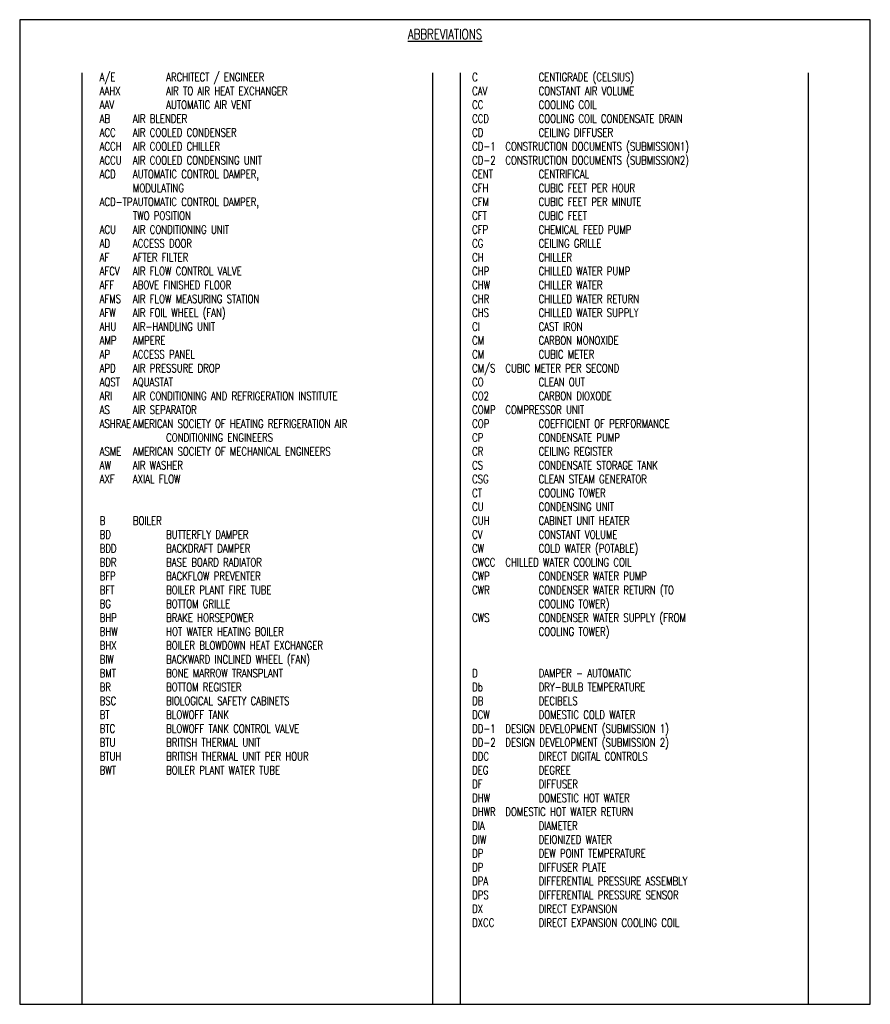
# Model space of a CAD drawing. Header units: inches. Extents: x -0.49 to 7.5, y -1.25 to 8.
import ezdxf

# ---------------------------------------------------------------- set-up
doc = ezdxf.new("R2010")
doc.units = ezdxf.units.IN
doc.header["$MEASUREMENT"] = 0
doc.layers.get('Defpoints').update_dxf_attribs({"color": 2})
doc.layers.add('M-DETL-TEXT', color=2, linetype='Continuous')
doc.styles.add('Romans', font='romans.shx', dxfattribs={"width": 0.75})

msp = doc.modelspace()

# ---------------------------------------------------------------- linework, layer by layer
at = {"layer": 'Defpoints', "color": 8}
for p, q in [((0.0911, 7.5), (0.0911, -1.25)), ((3.386, 7.5), (3.386, -1.25)), ((3.645, 7.5), (3.645, -1.25)), ((6.9157, 7.5), (6.9157, -1.25))]:
    msp.add_line(p, q, dxfattribs=at)
at = {"layer": 'Defpoints'}
msp.add_lwpolyline([(-0.4932, -1.25), (7.5, -1.25), (7.5, 8), (-0.4932, 8)], close=True, dxfattribs=at)

# ---------------------------------------------------------------- texts
at = {"layer": 'M-DETL-TEXT', "style": 'Romans'}
for s, insert, char_height, width, attachment_point in [('{\\LABBREVIATIONS}', (3.5034, 7.9106), 0.09375, 7.993249, 2), ('A/E^I^IARCHITECT / ENGINEER\\PAAHX^I^IAIR TO AIR HEAT EXCHANGER\\PAAV^I^IAUTOMATIC AIR VENT\\P\\pi-0.625,l0.625;AB^IAIR BLENDER\\PACC^IAIR COOLED CONDENSER\\PACCH^IAIR COOLED CHILLER\\PACCU^IAIR COOLED CONDENSING UNIT\\PACD^IAUTOMATIC CONTROL DAMPER,\\P^IMODULATING\\PACD-TP^IAUTOMATIC CONTROL DAMPER,\\P^ITWO POSITION\\PACU^IAIR CONDITIONING UNIT\\PAD^IACCESS DOOR\\PAF^IAFTER FILTER\\PAFCV^IAIR FLOW CONTROL VALVE\\PAFF ^IABOVE FINISHED FLOOR\\PAFMS^IAIR FLOW MEASURING STATION\\PAFW^IAIR FOIL WHEEL (FAN)\\PAHU^IAIR-HANDLING UNIT\\PAMP^IAMPERE\\PAP^IACCESS PANEL\\PAPD^IAIR PRESSURE DROP\\PAQST^IAQUASTAT\\PARI^IAIR CONDITIONING AND REFRIGERATION INSTITUTE\\PAS^IAIR SEPARATOR\\PASHRAE^IAMERICAN SOCIETY OF HEATING REFRIGERATION AIR \\P\\pt0.625;          ^ICONDITIONING ENGINEERS\\P\\ptz;ASME^IAMERICAN SOCIETY OF MECHANICAL ENGINEERS\\PAW^IAIR WASHER\\PAXF^IAXIAL FLOW\\P\\P\\PB^IBOILER\\P\\pi0,l0;BD^I^IBUTTERFLY DAMPER\\PBDD^I^IBACKDRAFT DAMPER\\PBDR^I^IBASE BOARD RADIATOR\\PBFP^I^IBACKFLOW PREVENTER\\PBFT^I^IBOILER PLANT FIRE TUBE\\PBG^I^IBOTTOM GRILLE\\PBHP^I^IBRAKE HORSEPOWER\\PBHW^I^IHOT WATER HEATING BOILER\\PBHX^I^IBOILER BLOWDOWN HEAT EXCHANGER\\PBIW^I^IBACKWARD INCLINED WHEEL (FAN)\\PBMT^I^IBONE MARROW TRANSPLANT\\PBR^I^IBOTTOM REGISTER\\PBSC^I^IBIOLOGICAL SAFETY CABINETS\\PBT^I^IBLOWOFF TANK\\PBTC^I^IBLOWOFF TANK CONTROL VALVE\\PBTU^I^IBRITISH THERMAL UNIT\\PBTUH^I^IBRITISH THERMAL UNIT PER HOUR\\PBWT^I^IBOILER PLANT WATER TUBE', (0.2583, 7.5), 0.078125, 4.210344, 1), ('C^I^ICENTIGRADE (CELSIUS)\\PCAV^I^ICONSTANT AIR VOLUME\\PCC^I^ICOOLING COIL\\PCCD^I^ICOOLING COIL CONDENSATE DRAIN\\PCD^I^ICEILING DIFFUSER\\P\\pi-0.625,l0.625;CD-1^ICONSTRUCTION DOCUMENTS (SUBMISSION1)\\PCD-2^ICONSTRUCTION DOCUMENTS (SUBMISSION2)\\P\\pi0,l0;CENT^I^ICENTRIFICAL\\PCFH^I^ICUBIC FEET PER HOUR\\PCFM^I^ICUBIC FEET PER MINUTE\\PCFT^I^ICUBIC FEET\\PCFP^I^ICHEMICAL FEED PUMP\\PCG^I^ICEILING GRILLE\\PCH^I^ICHILLER\\PCHP^I^ICHILLED WATER PUMP\\PCHW^I^ICHILLER WATER\\PCHR^I^ICHILLED WATER RETURN \\PCHS^I^ICHILLED WATER SUPPLY \\PCI^I^ICAST IRON\\PCM^I^ICARBON MONOXIDE \\PCM^I^ICUBIC METER\\P\\pi-0.625,l0.625;CM/S^ICUBIC METER PER SECOND\\P\\pi0,l0;CO^I^ICLEAN OUT\\PCO2^I^ICARBON DIOXODE\\P\\pi-0.625,l0.625;COMP^ICOMPRESSOR UNIT\\P\\pi0,l0;COP^I^ICOEFFICIENT OF PERFORMANCE\\PCP^I^ICONDENSATE PUMP\\PCR^I^ICEILING REGISTER\\PCS^I^ICONDENSATE STORAGE TANK\\PCSG^I^ICLEAN STEAM GENERATOR\\PCT^I^ICOOLING TOWER\\PCU^I^ICONDENSING UNIT \\PCUH^I^ICABINET UNIT HEATER\\PCV^I^ICONSTANT VOLUME\\PCW^I^ICOLD WATER (POTABLE)\\P\\pi-0.625,l0.625;CWCC^ICHILLED WATER COOLING COIL\\P\\pi0,l0;CWP^I^ICONDENSER WATER PUMP\\PCWR^I^ICONDENSER WATER RETURN (TO\\P^I^ICOOLING TOWER)\\PCWS^I^ICONDENSER WATER SUPPLY (FROM\\P^I^ICOOLING TOWER)\\P\\P\\PD^I^IDAMPER - AUTOMATIC \\PDb^I^IDRY-BULB TEMPERATURE\\PDB^I^IDECIBELS \\PDCW^I^IDOMESTIC COLD WATER\\P\\pi-0.625,l0.625;DD-1^IDESIGN DEVELOPMENT (SUBMISSION 1) \\PDD-2 ^IDESIGN DEVELOPMENT (SUBMISSION 2)\\P\\pi0,l0;DDC^I^IDIRECT DIGITAL CONTROLS \\PDEG^I^IDEGREE\\PDF^I^IDIFFUSER\\PDHW^I^IDOMESTIC HOT WATER\\P\\pi-0.625,l0.625;DHWR^IDOMESTIC HOT WATER RETURN\\P\\pi0,l0;DIA^I^IDIAMETER\\PDIW^I^IDEIONIZED WATER \\PDP^I^IDEW POINT TEMPERATURE \\PDP^I^IDIFFUSER PLATE\\PDPA^I^IDIFFERENTIAL PRESSURE ASSEMBLY\\PDPS^I^IDIFFERENTIAL PRESSURE SENSOR\\PDX^I^IDIRECT EXPANSION \\PDXCC^I^IDIRECT EXPANSION COOLING COIL', (3.7583, 7.5), 0.078125, 3.846611, 1)]:
    msp.add_mtext(s, dxfattribs=dict(at, insert=insert, char_height=char_height, width=width, attachment_point=attachment_point))

doc.saveas('drawing.dxf')
